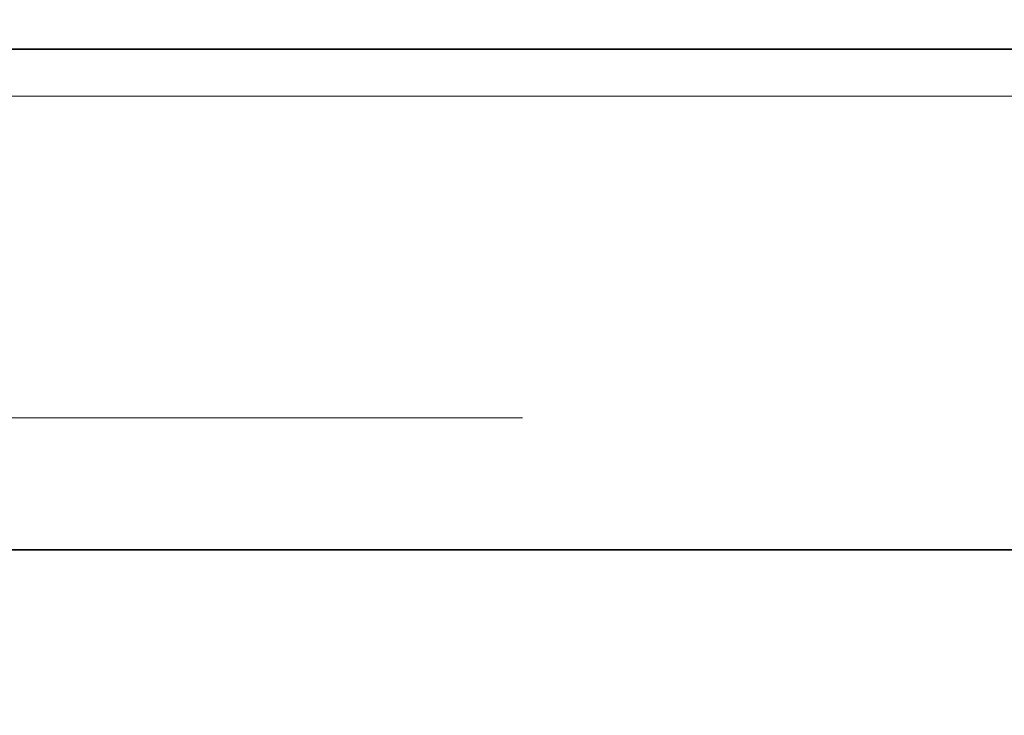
# Model space of a CAD drawing. Header units: millimetres. Extents: x -1465 to 393277, y -3788 to 454312.
# Tile 63 of 106: x 18759 to 18781, y 11961 to 11976. Entities that reach past the tile are written whole.
import ezdxf

# ---------------------------------------------------------------- set-up
doc = ezdxf.new("R2010")
doc.units = ezdxf.units.MM
doc.header["$XCLIPFRAME"] = 2
doc.linetypes.add('DASHED', pattern=[0.75, 0.5, -0.25])
doc.layers.add('AHU03-3-68634OBJ', color=8, linetype='Continuous')
doc.layers.add('FLUID-Wy2', color=8, linetype='Continuous')
picture_1 = doc.add_image_def('image1.bmp', size_in_pixel=(951, 911))

msp = doc.modelspace()

# ---------------------------------------------------------------- linework, layer by layer
at = {"layer": 'AHU03-3-68634OBJ', "color": 8, "linetype": 'Continuous', "lineweight": 35, "ltscale": 100}
for p, q in [((18953.759, 11975.602), (18686.759, 11975.602)), ((18953.759, 11964.602), (18686.759, 11964.602))]:
    msp.add_line(p, q, dxfattribs=at)
at = {"layer": 'FLUID-Wy2', "color": 8, "linetype": 'Continuous', "lineweight": 18, "ltscale": 100}
for p, q in [((17819.948, 11974.572), (19819.948, 11974.572)), ((19819.948, 11974.572), (17819.948, 11974.572))]:
    msp.add_line(p, q, dxfattribs=at)
at = {"layer": 'FLUID-Wy2', "color": 8, "linetype": 'DASHED', "lineweight": 18, "ltscale": 100}
msp.add_line((19819.948, 11967.501), (17819.948, 11967.501), dxfattribs=at)

# ---------------------------------------------------------------- pictures from other files: only their frames are drawn
at = {"color": 8, "lineweight": 13}
image = msp.add_image(picture_1, insert=(17864.134, 12545.821), size_in_units=(1986.021, 1904.625), rotation=-90, dxfattribs=at)
image.set_boundary_path([(-0.5, -0.5), (950.5, 910.5)])

doc.saveas('drawing.dxf')
